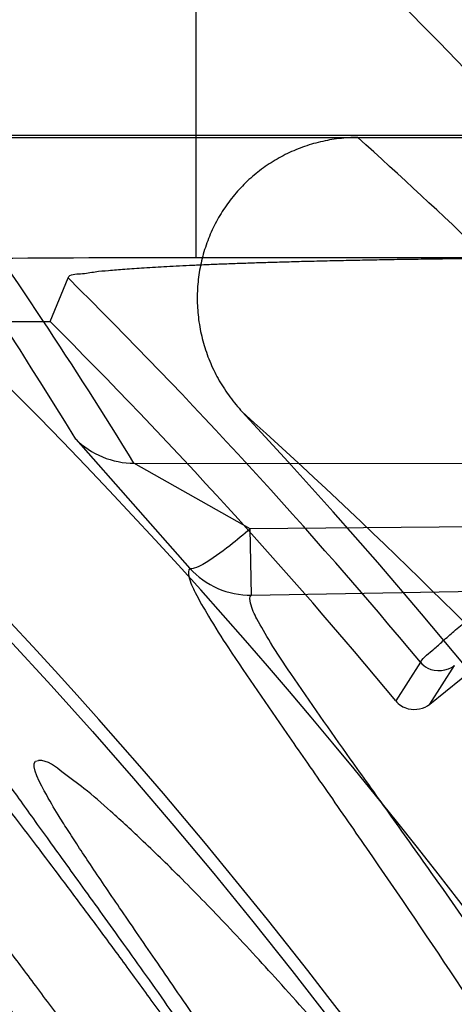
# Model space of a CAD drawing. Header units: millimetres. Extents: x 0 to 297, y 0 to 210.
# Tile 101 of 256: x 147.7399 to 147.7667, y 93.0715 to 93.1321. Entities that reach past the tile are written whole.
import ezdxf

# ---------------------------------------------------------------- set-up
doc = ezdxf.new("R2010")
doc.units = ezdxf.units.MM
doc.header["$LTSCALE"] = 16.335
doc.layers.get('0').update_dxf_attribs({"linetype": 'CONTINUOUS'})
for name, color, linetype in [('01_GLOBAL', 7, 'CONTINUOUS'), ('INTFCLR_1', 7, 'CONTINUOUS'), ('INTFCLR_144815', 7, 'CONTINUOUS')]:
    doc.layers.add(name, color=color, linetype=linetype)

msp = doc.modelspace()

# ---------------------------------------------------------------- linework, layer by layer
at = {"color": 7, "linetype": 'Continuous'}
msp.add_circle((148.2308034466, 92.1164639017), 1.9, dxfattribs=at)
at = {"color": 9, "linetype": 'Continuous'}
msp.add_arc((148.2308034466, 92.1164639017), 1.8756493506, 92.9674534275, 177.0325465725, dxfattribs=at)
at = {"layer": '01_GLOBAL', "color": 7, "linetype": 'Continuous'}
msp.add_circle((148.2308034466, 92.1164639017), 1.925, dxfattribs=at)
at = {"layer": 'INTFCLR_1', "color": 6, "linetype": 'Continuous'}
for radius in [0.3017258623, 0.2867456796]:
    msp.add_arc((147.5056636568, 92.8766036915), radius, 270, 90.00000002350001, dxfattribs=at)
at = {"layer": 'INTFCLR_1', "color": 9, "linetype": 'Continuous'}
for points, knots in [([(147.7739207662, 92.7833025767), (147.7745143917, 92.7849178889), (147.775677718, 92.78817961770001), (147.7778942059, 92.7947943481), (147.7814905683, 92.8066675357), (147.7848253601, 92.820603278), (147.7870274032, 92.8330582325), (147.787953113, 92.83941797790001), (147.7884308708, 92.8430963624), (147.7895335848, 92.8523310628), (147.7906793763, 92.8681102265), (147.7904956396, 92.88672685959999), (147.789629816, 92.89879125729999), (147.7890851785, 92.90436193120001), (147.7886841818, 92.9080669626), (147.7874452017, 92.918066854), (147.7846320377, 92.9340794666), (147.7805782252, 92.9497128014), (147.7776786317, 92.9589915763), (147.7765880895, 92.96231049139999), (147.7749290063, 92.96719941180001), (147.771186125, 92.9774204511), (147.7647225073, 92.99242174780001), (147.7573615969, 93.00659423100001), (147.7522300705, 93.01531748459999), (147.74983173, 93.0192005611), (147.748238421, 93.02173172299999), (147.7439293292, 93.0283886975), (147.7367086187, 93.03860548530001), (147.7266787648, 93.0510431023), (147.7181834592, 93.0603660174), (147.7122490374, 93.0663251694), (147.7089678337, 93.0694802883), (147.7044151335, 93.07373538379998), (147.6980427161, 93.0793069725), (147.691144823, 93.084712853), (147.6867712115, 93.0878231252), (147.6846401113, 93.08925308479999), (147.683241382, 93.0901520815), (147.6819885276, 93.09091746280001), (147.6808874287, 93.09154948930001), (147.6799491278, 93.09203983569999), (147.6791251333, 93.09242738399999), (147.6784918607, 93.0926304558), (147.6779419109, 93.0927747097), (147.6776450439, 93.0924128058), (147.6779068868, 93.09190500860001), (147.678285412, 93.09126392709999), (147.678982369, 93.0903782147), (147.6799093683, 93.0892868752), (147.68099579, 93.0880857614), (147.6821866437, 93.08680384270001), (147.6839471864, 93.0849402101), (147.6864529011, 93.0823207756), (147.6911298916, 93.0774130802), (147.696237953, 93.07190717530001), (147.7008912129, 93.0666447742), (147.7037675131, 93.0632984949), (147.7083927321, 93.0578052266), (147.7154736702, 93.0489031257), (147.7247566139, 93.03595157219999), (147.731475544, 93.0253784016), (147.7358745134, 93.0178524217), (147.7388592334, 93.01255911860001), (147.7440084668, 93.0028972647), (147.7508853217, 92.9883069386), (147.755629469, 92.9761424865), (147.7578360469, 92.9698354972)], [0, 0, 0, 0, 0.0103792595, 0.0208842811, 0.0420721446, 0.0851858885, 0.1071984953, 0.1183380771, 0.123943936, 0.1295693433, 0.1744299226, 0.2192388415, 0.2417237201, 0.2473597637, 0.2529962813, 0.2641993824, 0.3081295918, 0.3509327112, 0.3614952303, 0.3667582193, 0.3720021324, 0.3926323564, 0.4323913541, 0.4704239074, 0.4888657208, 0.4934194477, 0.497950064, 0.5069039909, 0.5412450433, 0.5733438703, 0.6032118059, 0.6172673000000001, 0.6240601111, 0.6306649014, 0.6548506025, 0.6750843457, 0.6834913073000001, 0.6872123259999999, 0.6905622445, 0.6935176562, 0.6960693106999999, 0.6982084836, 0.6999280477, 0.7014829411, 0.7024060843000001, 0.7029587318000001, 0.7038763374, 0.7054334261, 0.7076628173, 0.7105600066, 0.714112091, 0.7174145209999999, 0.7211168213, 0.7295725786, 0.7392778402, 0.7620040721, 0.7748640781, 0.7816422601, 0.7886165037, 0.8181744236, 0.8502177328, 0.884679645, 0.8936796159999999, 0.902792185, 0.9213283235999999, 0.9597006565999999, 1, 1, 1, 1]), ([(147.7625223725, 92.96940981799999), (147.7602715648, 92.9756905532), (147.7554316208, 92.9878044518), (147.748422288, 93.00232015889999), (147.7431752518, 93.01193021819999), (147.7401330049, 93.01719650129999), (147.7356466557, 93.02468820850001), (147.7287941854, 93.0352118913), (147.7193317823, 93.0480943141), (147.7121165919, 93.0569441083), (147.7074034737, 93.0624046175), (147.7044710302, 93.0657323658), (147.6997270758, 93.0709647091), (147.6945164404, 93.07644121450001), (147.6897554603, 93.0813083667), (147.68718556, 93.08392729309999), (147.6854149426, 93.0857479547), (147.6839124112, 93.08733178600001), (147.6827629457, 93.08852921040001), (147.680214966, 93.09160383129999), (147.6811764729, 93.0916036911)], [0, 0, 0, 0, 0.1351411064, 0.2639657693, 0.3262515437, 0.3568857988, 0.3871506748, 0.5031238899, 0.6110823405, 0.7107727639, 0.7343091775, 0.7571888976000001, 0.8006105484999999, 0.8773801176, 0.9101731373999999, 0.9387430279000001, 0.9512497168, 0.9624026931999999, 0.9805243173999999, 1, 1, 1, 1]), ([(147.6811764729, 93.0916036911), (147.6818287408, 93.0916035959), (147.6836257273, 93.09064726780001), (147.6857695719, 93.0894825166), (147.6878575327, 93.08815416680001), (147.690022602, 93.08673125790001), (147.6944669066, 93.0836295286), (147.7014777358, 93.0782474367), (147.7079605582, 93.07269628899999), (147.7125922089, 93.06845780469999), (147.7159282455, 93.06531718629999), (147.7219597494, 93.05938825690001), (147.730595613, 93.0501132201), (147.7407946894, 93.0377377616), (147.7481414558, 93.0275676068), (147.7525258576, 93.02094069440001), (147.75414614, 93.0184223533), (147.7565841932, 93.01456039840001), (147.7617989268, 93.0058880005), (147.7692817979, 92.99179533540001), (147.7758568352, 92.9768697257), (147.7796645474, 92.9666988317), (147.7813517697, 92.961835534), (147.7824604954, 92.9585349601), (147.7854073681, 92.94931094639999), (147.7895285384, 92.9337676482), (147.7923901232, 92.91783829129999), (147.7936501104, 92.9078915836), (147.7940578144, 92.90420708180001), (147.7946115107, 92.8986677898), (147.7954917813, 92.88667134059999), (147.7956786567, 92.8681563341), (147.7945135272, 92.85246501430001), (147.7933925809, 92.8432832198), (147.7929068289, 92.8396251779), (147.7919655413, 92.8333000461), (147.7897259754, 92.82091051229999), (147.7863346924, 92.80705067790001), (147.7826792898, 92.79524665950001), (147.7804259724, 92.7886688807), (147.7792433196, 92.78542534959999), (147.7786398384, 92.7838190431)], [0, 0, 0, 0, 0.0056084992, 0.016622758, 0.0214510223, 0.0268121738, 0.0389184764, 0.0680276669, 0.1027789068, 0.1122614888, 0.1220107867, 0.1421735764, 0.1849752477, 0.2309092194, 0.2799812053, 0.2927645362, 0.2992310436, 0.3057293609, 0.3320345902, 0.3862266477, 0.4428037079, 0.4721337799, 0.479586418, 0.4870651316, 0.5020714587, 0.5628449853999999, 0.6251697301, 0.6410581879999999, 0.6490513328, 0.6570434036, 0.6889243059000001, 0.7524504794, 0.8160576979, 0.8240355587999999, 0.8319861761, 0.8477866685, 0.8790166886, 0.9402183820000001, 0.9703167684, 0.9852456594, 1, 1, 1, 1])]:
    msp.add_open_spline(points, degree=3, knots=knots, dxfattribs=at)
at = {"layer": 'INTFCLR_1', "color": 6, "linetype": 'Continuous'}
for points, knots in [([(147.7024190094, 93.0916036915), (147.7018087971, 93.0916036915), (147.7029114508, 93.08950324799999), (147.7038583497, 93.08834455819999), (147.7054058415, 93.0863113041), (147.7073153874, 93.0840115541), (147.7097564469, 93.0810765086), (147.7126098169, 93.0776680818), (147.7156703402, 93.073960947), (147.7186923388, 93.0702356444), (147.721505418, 93.0666872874), (147.7240879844, 93.06335701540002), (147.7264364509, 93.0602594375), (147.7285589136, 93.05739951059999), (147.7304701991, 93.0547707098), (147.7321890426, 93.05236174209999), (147.7337330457, 93.05015870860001), (147.7351142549, 93.0481557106), (147.7363481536, 93.04633959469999), (147.7374498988, 93.04469533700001), (147.7384368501, 93.0432038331), (147.7393145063, 93.04186262), (147.740301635, 93.0403384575), (147.7413416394, 93.03871140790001), (147.7424164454, 93.0370044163), (147.7434051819, 93.03541431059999), (147.7444675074, 93.0336832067), (147.7454727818, 93.0320194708), (147.7463989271, 93.0304656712), (147.7472040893, 93.0291000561), (147.7480924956, 93.0275744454), (147.7490691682, 93.0258742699), (147.7501439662, 93.02397450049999), (147.7513258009, 93.02184928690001), (147.7526254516, 93.0194658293), (147.7540567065, 93.016782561), (147.7556293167, 93.01375936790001), (147.7573520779, 93.0103498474), (147.7592357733, 93.0064972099), (147.7612959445, 93.00212210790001), (147.7635459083, 92.9971289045), (147.7659975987, 92.99139551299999), (147.7686600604, 92.9847751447), (147.771540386, 92.9770580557), (147.7745995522, 92.96806700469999), (147.7776353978, 92.9580497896), (147.7804347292, 92.9474285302), (147.7828479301, 92.9366846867), (147.7848548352, 92.9259114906), (147.7864550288, 92.91515159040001), (147.7876568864, 92.9044033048), (147.7884643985, 92.8936919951), (147.7888848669, 92.883007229), (147.788923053, 92.8723658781), (147.7885832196, 92.8617581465), (147.7878679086, 92.85118540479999), (147.7867790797, 92.8406561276), (147.7853146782, 92.8301491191), (147.7834744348, 92.81967840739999), (147.7812492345, 92.80922126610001), (147.7786373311, 92.7987909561), (147.7756726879, 92.7885321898), (147.7725298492, 92.77894344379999), (147.7694333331, 92.7704309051), (147.7665578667, 92.7631606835), (147.763914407, 92.756913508), (147.7614912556, 92.751504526), (147.7592772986, 92.74679278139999), (147.7572566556, 92.7426627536), (147.7554148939, 92.7390284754), (147.7537381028, 92.7358200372), (147.7522167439, 92.7329849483), (147.7508394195, 92.7304773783), (147.7495919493, 92.72825221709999), (147.7484619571, 92.7262722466), (147.7474378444, 92.724505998), (147.7465123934, 92.7229325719), (147.7456788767, 92.7215330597), (147.7447260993, 92.71995062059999), (147.7436842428, 92.71824390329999), (147.7424549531, 92.71626272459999), (147.7413949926, 92.7145809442), (147.7404087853, 92.71303704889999), (147.7395314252, 92.7116777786), (147.7385421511, 92.7101629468), (147.7374297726, 92.7084808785), (147.7361816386, 92.706620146), (147.7347816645, 92.7045655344), (147.7332139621, 92.7023025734), (147.7314607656, 92.69981828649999), (147.7295082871, 92.69710583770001), (147.7273377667, 92.6941536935), (147.7249300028, 92.69095159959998), (147.7222786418, 92.6875081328), (147.7193828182, 92.6838337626), (147.7162651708, 92.67997262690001), (147.7130841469, 92.6761093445), (147.7101062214, 92.67254834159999), (147.7075479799, 92.66947614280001), (147.7055504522, 92.6670757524), (147.7039276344, 92.6649548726), (147.7029496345, 92.6637602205), (147.7017963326, 92.66160369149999), (147.7024190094, 92.66160369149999)], [0, 0, 0, 0, 0.0038604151, 0.0075016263, 0.0124785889, 0.0188917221, 0.0268498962, 0.0364677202, 0.04706947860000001, 0.0572444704, 0.0668187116, 0.0757144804, 0.08390538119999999, 0.0914099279, 0.098245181, 0.1044667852, 0.1101313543, 0.1152642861, 0.1198589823, 0.1240215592, 0.1277856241, 0.1311734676, 0.1341617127, 0.1392736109, 0.1433897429, 0.1469230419, 0.1511192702, 0.1562389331, 0.1592204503, 0.1625628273, 0.1662680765, 0.1703891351, 0.1749670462, 0.1800766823, 0.185772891, 0.1921413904, 0.1993155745, 0.2073310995, 0.2163076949, 0.2264451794, 0.2379233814, 0.250953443, 0.2658909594, 0.2830621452, 0.3030578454, 0.3259639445, 0.3492662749, 0.372530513, 0.3956109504, 0.4185782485, 0.4413347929, 0.4640172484, 0.48651927, 0.5089682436, 0.5313242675, 0.553647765, 0.5759939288, 0.5982772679, 0.6207473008, 0.6432362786, 0.6658996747, 0.6887559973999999, 0.7107777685, 0.7297237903, 0.7460531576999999, 0.7602331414, 0.7726347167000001, 0.7835467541, 0.7931663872, 0.8017211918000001, 0.8093215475, 0.8160683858, 0.8220758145, 0.8274205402, 0.8322066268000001, 0.8364980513, 0.8403368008, 0.8437547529, 0.8468031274, 0.8520223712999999, 0.8564046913, 0.8615533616, 0.8645986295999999, 0.8679945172, 0.8717882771, 0.8760445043, 0.8807522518, 0.8859628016, 0.8917731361, 0.8981681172, 0.9051985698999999, 0.9129160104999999, 0.9213486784, 0.9305434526, 0.9404096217, 0.9509435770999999, 0.9619432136, 0.9720502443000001, 0.9803711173, 0.9870628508, 0.9922716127, 0.99606073, 1, 1, 1, 1]), ([(147.7024190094, 92.66160369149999), (147.7031143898, 92.66160369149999), (147.7043203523, 92.6624163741), (147.7061744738, 92.6635325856), (147.7083002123, 92.66507723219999), (147.710928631, 92.6670898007), (147.7140582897, 92.6696593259), (147.7175074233, 92.6726544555), (147.7210070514, 92.6758564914), (147.724310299, 92.6790215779), (147.7273371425, 92.6820373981), (147.7300923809, 92.6848835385), (147.7325889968, 92.6875456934), (147.7348455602, 92.6900206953), (147.7368773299, 92.69230773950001), (147.7387011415, 92.69440843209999), (147.7403405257, 92.6963368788), (147.7418089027, 92.69809721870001), (147.74312239, 92.69969855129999), (147.7442950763, 92.7011505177), (147.7453447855, 92.7024683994), (147.7462981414, 92.7036803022), (147.7472372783, 92.7048876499), (147.7482377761, 92.70618954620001), (147.7492999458, 92.7075906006), (147.7503509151, 92.70899661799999), (147.7513832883, 92.71039607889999), (147.7524574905, 92.7118722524), (147.7536466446, 92.7135309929), (147.7549757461, 92.71541616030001), (147.7564609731, 92.7175638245), (147.7581179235, 92.7200131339), (147.7599603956, 92.72280467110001), (147.7620026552, 92.725988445), (147.7642665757, 92.7296344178), (147.7667734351, 92.73382309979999), (147.7695429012, 92.73865281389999), (147.7725956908, 92.7442536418), (147.7759494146, 92.7507780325), (147.7796263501, 92.7584542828), (147.7835547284, 92.7673916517), (147.7874822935, 92.777309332), (147.7911546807, 92.7877658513), (147.7944163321, 92.7983650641), (147.7972390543, 92.8090034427), (147.7996322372, 92.81966957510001), (147.8015947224, 92.830307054), (147.8031423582, 92.84094476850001), (147.8042785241, 92.8515373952), (147.8050140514, 92.86210180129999), (147.805355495, 92.8726275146), (147.8053083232, 92.8831163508), (147.8048760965, 92.8935745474), (147.8040611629, 92.9039954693), (147.8028633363, 92.9143835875), (147.8012816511, 92.9247373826), (147.799316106, 92.935041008), (147.7969588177, 92.94531754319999), (147.7942058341, 92.9555541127), (147.7910435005, 92.9657625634), (147.7874805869, 92.97589100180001), (147.7836594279, 92.98555735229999), (147.7798256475, 92.9943126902), (147.7762354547, 93.0018480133), (147.7729615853, 93.0082575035), (147.7699846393, 93.0137592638), (147.767284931, 93.01850609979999), (147.7648405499, 93.0226260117), (147.7626315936, 93.0262165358), (147.7606351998, 93.029359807), (147.7588346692, 93.032115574), (147.7572125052, 93.0345383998), (147.7557564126, 93.0366668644), (147.7544486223, 93.0385420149), (147.7532796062, 93.0401903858), (147.7522307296, 93.04164776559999), (147.7512884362, 93.0429399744), (147.7503875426, 93.0441606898), (147.749451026, 93.0454152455), (147.7484191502, 93.0467800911), (147.7473563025, 93.048166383), (147.7462900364, 93.04953808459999), (147.7452102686, 93.0509094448), (147.7440251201, 93.0523937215), (147.7427013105, 93.0540257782), (147.7412185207, 93.05582248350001), (147.7395625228, 93.05779146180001), (147.7377136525, 93.05994306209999), (147.7356554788, 93.0622827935), (147.733366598, 93.0648176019), (147.7308303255, 93.0675463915), (147.7280323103, 93.07046241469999), (147.7249547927, 93.0735545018), (147.7215984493, 93.0767954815), (147.7180191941, 93.0800963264), (147.7144644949, 93.08320501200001), (147.7112102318, 93.085894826), (147.7084715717, 93.08800309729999), (147.7062664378, 93.089614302), (147.7043599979, 93.09076625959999), (147.7031273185, 93.0916036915), (147.7024190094, 93.0916036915)], [0, 0, 0, 0, 0.0042187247, 0.0081401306, 0.0133978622, 0.0200459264, 0.0282638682, 0.0379443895, 0.0477615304, 0.05703690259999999, 0.0656973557, 0.0736821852, 0.0810680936, 0.0878383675, 0.0940009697, 0.0996271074, 0.1047154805, 0.1093563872, 0.1135342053, 0.1172803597, 0.1206792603, 0.1237557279, 0.1266349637, 0.1299589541, 0.1337168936, 0.1373013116, 0.1406085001, 0.1442672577, 0.148377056, 0.1529904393, 0.1582606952, 0.164218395, 0.1709303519, 0.1785521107, 0.1871652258, 0.1969659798, 0.2081658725, 0.2209392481, 0.2356613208, 0.2526660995, 0.2725685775, 0.2948769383, 0.3173640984, 0.3397873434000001, 0.3621386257, 0.3841211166, 0.4060891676, 0.4277469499, 0.4493218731, 0.470705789, 0.4919793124, 0.5131981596, 0.5343255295, 0.5554668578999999, 0.5765984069, 0.5977513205, 0.6189954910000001, 0.6402209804, 0.6617015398, 0.6832900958, 0.7050415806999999, 0.7268239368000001, 0.7463339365, 0.7630160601, 0.7774553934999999, 0.7899931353, 0.8009638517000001, 0.8105830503, 0.8190545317, 0.8265380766, 0.8331730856, 0.8390248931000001, 0.8442268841, 0.8488182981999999, 0.8528943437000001, 0.8564866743, 0.8597116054, 0.8625968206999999, 0.8656908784, 0.8692094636, 0.8729771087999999, 0.8762884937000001, 0.879749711, 0.8835661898, 0.8878115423, 0.8924986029, 0.8976989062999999, 0.9034198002, 0.9097088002, 0.9166034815, 0.9241390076, 0.9323094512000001, 0.9411199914, 0.9506041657, 0.9606137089, 0.9706541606, 0.9792553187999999, 0.9862062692, 0.9916647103, 0.9957028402, 1, 1, 1, 1])]:
    msp.add_open_spline(points, degree=3, knots=knots, dxfattribs=at)
at = {"layer": 'INTFCLR_144815', "color": 9, "linetype": 'Continuous'}
for p, q in [((147.7507665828, 93.14520498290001), (147.7507665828, 93.1174567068)), ((147.8432801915, 93.1249774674), (147.7229200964, 93.1249774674)), ((147.7433561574, 93.1062879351), (147.7503967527, 93.0983297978)), ((147.7469495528, 93.104807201), (147.87979146, 93.1047043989)), ((147.7541159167, 93.1007678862), (147.7469495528, 93.104807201)), ((147.8881147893, 93.101882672), (147.7541159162, 93.1007678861)), ((147.754187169, 93.0966868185), (147.7541159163, 93.1007678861)), ((147.7541871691, 93.0966868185), (147.8949290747, 93.09914405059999)), ((147.7646033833, 93.0925590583), (147.7630838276, 93.0901810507)), ((147.7651820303, 93.08997442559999), (147.7666975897, 93.092352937))]:
    msp.add_line(p, q, dxfattribs=at)
at = {"layer": 'INTFCLR_144815', "color": 6, "linetype": 'Continuous'}
for p, q in [((147.722975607, 93.1248555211), (147.8440893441, 93.1248555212)), ((147.76518203, 93.08997442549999), (147.8069884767, 93.1238286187)), ((147.7760989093, 93.1174567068), (147.7507665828, 93.1174567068)), ((147.7417742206, 93.1135261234), (147.7428827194, 93.11621508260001)), ((147.7351470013, 93.1135261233), (147.7417742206, 93.1135261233))]:
    msp.add_line(p, q, dxfattribs=at)
for radius in [0.3190566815, 0.3040475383]:
    msp.add_circle((147.5056636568, 92.8766036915), radius, dxfattribs=at)
for radius, start, end in [(0.4398395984, 313.9937911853, 154.5150993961), (0.391278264, 39.5878227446, 53.41217725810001), (0.2978344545, 25.6072723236, 64.3927276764), (0.2828253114, 27.0737153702, 62.92628462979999), (0.3344853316, 39.6819480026, 45.0983368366), (0.3391361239, 316.9838592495, 43.0161407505)]:
    msp.add_arc((147.5056636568, 92.8766036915), radius, start, end, dxfattribs=at)
at = {"layer": 'INTFCLR_144815', "color": 9, "linetype": 'Continuous'}
for centre, radius, start, end in [((147.5056654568, 92.8766045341), 0.3681088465, 16.8926739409, 54.09645665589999), ((147.5056636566, 92.8766036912), 0.3636235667, 39.83249369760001, 47.61905440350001), ((147.4953519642, 92.9550199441), 0.2904962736, 31.3807382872, 39.549526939), ((147.4952441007, 92.9501811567), 0.2954062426, 31.5629655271, 39.7106601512), ((147.5032587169, 92.8397254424), 0.3841922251, 41.6203156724, 47.9152908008), ((147.5056636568, 92.8766036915), 0.3371742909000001, 39.8280604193, 45.2874589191), ((147.5056636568, 92.87660369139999), 0.3298406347, 314.0862202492, 45.9137797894), ((147.5034586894, 92.82990196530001), 0.3740355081, 43.1339494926, 48.0227414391), ((147.5056636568, 92.8766036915), 0.3198467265, 314.0319604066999, 45.9680396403)]:
    msp.add_arc(centre, radius, start, end, dxfattribs=at)
at = {"layer": 'INTFCLR_144815', "color": 6, "linetype": 'Continuous'}
msp.add_ellipse((147.7507665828, 93.1135261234), major_axis=(0.075, 0), ratio=0.05240777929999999, start_param=1.5707963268, end_param=1.9733305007, dxfattribs=at)
for points, knots in [([(147.7287416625, 93.1087459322), (147.7288346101, 93.10897680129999), (147.7290670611, 93.1095542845), (147.7294247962, 93.1104453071), (147.7298413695, 93.1114841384), (147.7302959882, 93.1126196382), (147.7307225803, 93.11368756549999), (147.7311015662, 93.11463825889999), (147.7314137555, 93.1154225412), (147.7317441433, 93.11625366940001), (147.732092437, 93.11713104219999), (147.7324582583, 93.1180539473), (147.7328411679, 93.119021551), (147.7332406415, 93.12003295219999), (147.7336562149, 93.1210871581), (147.734087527, 93.12218306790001), (147.7345340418, 93.12331955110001), (147.7349950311, 93.1244953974), (147.7354698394, 93.12570918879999), (147.735957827, 93.12695929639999), (147.7364582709, 93.12824394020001), (147.7369704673, 93.12956128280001), (147.7374934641, 93.1309095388), (147.7380263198, 93.13228678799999), (147.7385682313, 93.1336909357), (147.7391186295, 93.1351196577), (147.7396764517, 93.13657066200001), (147.7402404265, 93.13804179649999), (147.7408095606, 93.1395306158), (147.7413830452, 93.1410346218), (147.7419602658, 93.1425510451), (147.7425396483, 93.14407751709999), (147.7431205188, 93.1456113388), (147.7437012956, 93.1471501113), (147.7440887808, 93.1481771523), (147.7442822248, 93.14869111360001)], [0, 0, 0, 0, 0.0174191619, 0.0435701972, 0.0672021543, 0.0957560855, 0.129178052, 0.1476902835, 0.16738834, 0.1882597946, 0.2102894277, 0.2334582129, 0.2577443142, 0.2831230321, 0.3095687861, 0.3370553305, 0.3655535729, 0.3950314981, 0.4254527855, 0.4567766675, 0.4889577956, 0.5219478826, 0.5557028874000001, 0.5901745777, 0.6253061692, 0.661045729, 0.6973359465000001, 0.7341096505, 0.771318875, 0.8088941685, 0.8467695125, 0.8848839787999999, 0.9231704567, 0.9615637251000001, 1, 1, 1, 1]), ([(147.7607553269, 93.1248555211), (147.760365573, 93.1248555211), (147.7595873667, 93.1248105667), (147.7584392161, 93.12460907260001), (147.7573274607, 93.1242774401), (147.7562663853, 93.12382092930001), (147.7552691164, 93.1232461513), (147.7543479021, 93.1225609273), (147.753513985, 93.1217741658), (147.752777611, 93.1208957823), (147.7521479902, 93.1199366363), (147.7516332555, 93.118908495), (147.7512403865, 93.11782399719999), (147.750975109, 93.1166966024), (147.7508417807, 93.11554055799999), (147.7508432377, 93.1143708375), (147.7509806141, 93.1132029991), (147.7512531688, 93.1120530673), (147.75165818, 93.110937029), (147.7521909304, 93.10987070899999), (147.7528445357, 93.1088695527), (147.7533549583, 93.10825534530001), (147.75362695, 93.10796383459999)], [0, 0, 0, 0, 0.0502623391, 0.1002586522, 0.150006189, 0.1995351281, 0.2488855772, 0.2981082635, 0.3472593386, 0.3963987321, 0.4455873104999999, 0.4948832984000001, 0.5443392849, 0.5940009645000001, 0.6439051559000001, 0.6940728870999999, 0.7445095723, 0.7952089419, 0.8461367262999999, 0.8972793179, 0.9485845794, 1, 1, 1, 1]), ([(147.7428827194, 93.11621508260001), (147.7429855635, 93.11646514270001), (147.7437592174, 93.1164303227), (147.744511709, 93.11660469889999), (147.745443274, 93.1166785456), (147.7464375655, 93.116766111), (147.7476361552, 93.11684587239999), (147.7487589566, 93.1169111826), (147.749764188, 93.11696262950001), (147.7506008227, 93.1170021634), (147.7514944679, 93.11704104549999), (147.752445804, 93.1170791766), (147.7534554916, 93.1171164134), (147.7545236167, 93.1171526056), (147.7556499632, 93.117187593), (147.7568337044, 93.1172212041), (147.758073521, 93.1172532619), (147.7593674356, 93.11728358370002), (147.7607129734, 93.1173119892), (147.7621071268, 93.1173383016), (147.7635463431, 93.11736235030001), (147.7650264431, 93.11738397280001), (147.7665427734, 93.1174030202), (147.7680902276, 93.1174193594), (147.7696634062, 93.11743287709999), (147.771256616, 93.11744348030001), (147.7728640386, 93.11745109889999), (147.7744797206, 93.11745568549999), (147.7755589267, 93.1174567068), (147.7760989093, 93.1174567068)], [0, 0, 0, 0, 0.0243695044, 0.0518994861, 0.0765438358, 0.1066184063, 0.142501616, 0.1845796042, 0.2080540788, 0.2332102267, 0.2600716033, 0.2886732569, 0.3190226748, 0.3511359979, 0.3849980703, 0.4205886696, 0.4578689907, 0.4967794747, 0.5372405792, 0.5791686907, 0.6224562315, 0.6669745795, 0.7125836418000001, 0.7591331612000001, 0.806453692, 0.8543787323, 0.9027316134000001, 0.9513315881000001, 1, 1, 1, 1]), ([(147.7646033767, 93.09255906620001), (147.7648165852, 93.0928805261), (147.7653435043, 93.0932656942), (147.7660268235, 93.0938992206), (147.7667124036, 93.09448747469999), (147.7675120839, 93.09517676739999), (147.7684320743, 93.0959584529), (147.7694630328, 93.0968292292), (147.7705947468, 93.09777881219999), (147.7718163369, 93.0987984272), (147.773120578, 93.099882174), (147.7745027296, 93.1010262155), (147.7759501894, 93.1022200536), (147.7774489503, 93.1034519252), (147.7789824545, 93.10470827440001), (147.7805444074, 93.1059843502), (147.7821339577, 93.10727945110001), (147.7832040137, 93.1081488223), (147.7837445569, 93.1085873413)], [0, 0, 0, 0, 0.0463435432, 0.07624407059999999, 0.1124437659, 0.1547166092, 0.2031380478, 0.2574651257, 0.3168532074, 0.3806250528, 0.4486352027, 0.5205836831, 0.5961850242, 0.6740545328, 0.7536656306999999, 0.8343592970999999, 0.9163749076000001, 1, 1, 1, 1]), ([(147.8077759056, 92.87660369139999), (147.8077759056, 92.87817500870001), (147.8077525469, 92.88131803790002), (147.8076474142, 92.88603238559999), (147.8074721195, 92.8907467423), (147.8072265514, 92.8954611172), (147.806910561, 92.9001754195), (147.806523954, 92.904889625), (147.8060665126, 92.90960350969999), (147.8055379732, 92.9143169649), (147.8049380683, 92.91902960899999), (147.8042664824, 92.923741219), (147.8035229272, 92.9284511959), (147.8027070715, 92.93315910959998), (147.8018186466, 92.93786409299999), (147.8008573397, 92.9425655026), (147.7998229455, 92.9472621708), (147.7987152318, 92.95195313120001), (147.7975341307, 92.9566368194), (147.7962795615, 92.96131189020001), (147.79495167, 92.965976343), (147.7935506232, 92.97062836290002), (147.7920768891, 92.97526542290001), (147.7905310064, 92.97988513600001), (147.7889138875, 92.98448439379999), (147.7872266, 92.9890601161), (147.7854706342, 92.99360858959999), (147.7836477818, 92.99812590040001), (147.7817603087, 93.00260760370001), (147.7798109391, 93.0070488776), (147.7778029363, 93.0114444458), (147.7757401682, 93.0157885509), (147.77362715, 93.0200749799), (147.771469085, 93.0242970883), (147.7692719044, 93.0284478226), (147.7670422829, 93.0325197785), (147.7647876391, 93.03650527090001), (147.7625161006, 93.0403964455), (147.7602364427, 93.04418540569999), (147.7579579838, 93.04786437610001), (147.7556904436, 93.05142588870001), (147.753443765, 93.05486297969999), (147.7512279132, 93.0581693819), (147.7490526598, 93.06133970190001), (147.7469273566, 93.0643695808), (147.7448607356, 93.06725579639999), (147.7428607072, 93.069996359), (147.7409342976, 93.07259041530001), (147.7390876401, 93.0750381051), (147.7373260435, 93.0773403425), (147.7356536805, 93.07949911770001), (147.7340734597, 93.0815175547), (147.7325868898, 93.0834000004), (147.7311945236, 93.0851514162), (147.7298962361, 93.08677702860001), (147.728691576, 93.08828191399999), (147.727579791, 93.08967101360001), (147.7265599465, 93.0909489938), (147.72563099, 93.0921203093), (147.7247919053, 93.09318871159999), (147.7240415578, 93.0941585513), (147.7233789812, 93.0950309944), (147.7228023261, 93.0958162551), (147.7223120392, 93.096495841), (147.7218077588, 93.09728362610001), (147.7213359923, 93.09785424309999), (147.7210071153, 93.09909758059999), (147.7213403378, 93.0991036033)], [0, 0, 0, 0, 0.0193233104, 0.0386508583, 0.0579871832, 0.0773361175, 0.09670245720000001, 0.1160893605, 0.1355016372, 0.1549417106, 0.174414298, 0.1939209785, 0.2134662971, 0.2330504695, 0.2526773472, 0.2723461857, 0.2920601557, 0.3118166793, 0.3316176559, 0.3514587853, 0.371340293, 0.3912557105, 0.4112029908, 0.4311730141, 0.4511607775, 0.4711544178, 0.4911445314, 0.5111169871, 0.5310562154, 0.5509444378, 0.5707608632, 0.5904818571, 0.6100808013, 0.6295279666, 0.6487906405, 0.6678329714, 0.6866163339, 0.7050996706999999, 0.7232399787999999, 0.7409930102, 0.7583142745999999, 0.7751600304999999, 0.7914883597, 0.8072603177, 0.8224409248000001, 0.8370001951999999, 0.8509135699, 0.8641629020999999, 0.8767346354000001, 0.8886194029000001, 0.8998117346, 0.9103161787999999, 0.9201431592, 0.929309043, 0.9378311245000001, 0.9457272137, 0.9530145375, 0.9597112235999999, 0.9658341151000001, 0.9713985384, 0.9764187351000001, 0.9809091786, 0.9848838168, 0.9883571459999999, 0.9913427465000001, 0.9959015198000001, 1, 1, 1, 1]), ([(147.7284687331, 92.65410377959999), (147.7281248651, 92.65411009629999), (147.7284667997, 92.6553861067), (147.7289335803, 92.6559818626), (147.7294381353, 92.656793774), (147.7299269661, 92.65749477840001), (147.7305020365, 92.6583039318), (147.731162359, 92.6592026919), (147.7319099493, 92.66020143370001), (147.7327456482, 92.66130133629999), (147.7336709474, 92.66250732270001), (147.7346879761, 92.6638247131), (147.7357985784, 92.6652591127), (147.7370029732, 92.6668144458), (147.7382990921, 92.66849222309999), (147.7396836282, 92.6702928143), (147.7411548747, 92.6722190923), (147.7427145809, 92.6742789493), (147.7443650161, 92.6764816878), (147.746103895, 92.67883130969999), (147.7479255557, 92.6813277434), (147.749823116, 92.6839695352), (147.7517910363, 92.68675738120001), (147.7538223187, 92.689690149), (147.7559091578, 92.6927656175), (147.7580430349, 92.6959804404), (147.760214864, 92.6993301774), (147.7624151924, 92.7028094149), (147.7646343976, 92.70641190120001), (147.7668628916, 92.71013072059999), (147.7690913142, 92.71395848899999), (147.7713106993, 92.7178875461), (147.7735126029, 92.7219101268), (147.7756891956, 92.72601851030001), (147.7778333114, 92.73020512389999), (147.7799384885, 92.73446266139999), (147.781998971, 92.73878415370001), (147.7840096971, 92.7431630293), (147.785966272, 92.7475931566), (147.7878649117, 92.7520688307), (147.7897023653, 92.75658470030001), (147.7914762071, 92.7611366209), (147.7931808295, 92.76571122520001), (147.7948144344, 92.7703031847), (147.7963777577, 92.7749136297), (147.7978725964, 92.77954824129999), (147.7992992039, 92.7842086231), (147.8006556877, 92.7888890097), (147.801941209, 92.79358669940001), (147.803154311, 92.79829575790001), (147.8042942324, 92.8030117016), (147.8053612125, 92.8077336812), (147.806355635, 92.81246156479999), (147.8072778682, 92.8171953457), (147.8081281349, 92.82193449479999), (147.8089065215, 92.8266777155), (147.8096131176, 92.831423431), (147.8102481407, 92.8361706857), (147.8108118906, 92.84091921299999), (147.8113046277, 92.8456686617), (147.8117265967, 92.8504187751), (147.8120780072, 92.8551692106), (147.8123590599, 92.8599199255), (147.812569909, 92.86467073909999), (147.8127106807, 92.8694216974), (147.8127814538, 92.87417265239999), (147.8127822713, 92.87892366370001), (147.8127131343, 92.88367460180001), (147.8125740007, 92.8884255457), (147.8123647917, 92.8931763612), (147.8120853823, 92.8979270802), (147.8117356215, 92.9026774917), (147.8113153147, 92.90742751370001), (147.8108242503, 92.91217686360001), (147.8102621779, 92.9169253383), (147.8096288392, 92.921672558), (147.8089239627, 92.9264180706), (147.8081472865, 92.93116125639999), (147.8072985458, 92.9359014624), (147.8063774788, 92.9406379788), (147.8053839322, 92.9453695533), (147.804317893, 92.950094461), (147.8031794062, 92.9548110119), (147.8019684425, 92.9595180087), (147.8006848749, 92.96421469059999), (147.7993287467, 92.9688997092), (147.7979004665, 92.97357066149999), (147.7964007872, 92.97822446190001), (147.7948306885, 92.98285783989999), (147.7931912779, 92.987467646), (147.7914839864, 92.9920503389), (147.7897106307, 92.9966019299), (147.7878734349, 93.00111803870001), (147.7859750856, 93.0055938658), (147.7840187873, 93.01002417), (147.7820083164, 93.01440325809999), (147.7799480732, 93.0187249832), (147.7778431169, 93.02298277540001), (147.7756991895, 93.02716968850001), (147.773522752, 93.0312784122), (147.7713209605, 93.0353013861), (147.7691016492, 93.0392308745), (147.7668732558, 93.0430591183), (147.7646447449, 93.04677845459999), (147.7624254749, 93.0503814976), (147.7602250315, 93.0538613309), (147.7580530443, 93.0572116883), (147.7559189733, 93.0604271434), (147.7538319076, 93.0635032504), (147.7518003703, 93.06643665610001), (147.7498321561, 93.0692251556), (147.7479341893, 93.0718677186), (147.7461124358, 93.07436445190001), (147.7443718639, 93.076716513), (147.7427164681, 93.07892596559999), (147.7411492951, 93.0809956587), (147.7396725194, 93.0829290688), (147.7382875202, 93.0847301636), (147.7369950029, 93.086403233), (147.7357951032, 93.08795275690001), (147.7346874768, 93.08938331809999), (147.7336714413, 93.09069941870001), (147.7327460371, 93.0919055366), (147.7319101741, 93.0930056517), (147.7311625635, 93.0940044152), (147.7305021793, 93.0949032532), (147.72992705, 93.09571248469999), (147.7294381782, 93.0964135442), (147.7289336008, 93.0972254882), (147.7284668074, 93.0978212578), (147.728124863, 93.0990972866), (147.7284687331, 93.0991036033)], [0, 0, 0, 0, 0.0021236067, 0.0044659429, 0.005996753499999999, 0.007775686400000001, 0.0098091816, 0.0121043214, 0.0146687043, 0.0175100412, 0.0206343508, 0.0240542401, 0.0277864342, 0.0318356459, 0.0362005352, 0.040877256, 0.0458603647, 0.0511668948, 0.0568307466, 0.06285557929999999, 0.0692156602, 0.07591263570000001, 0.0829392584, 0.09028590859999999, 0.0979403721, 0.1058876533, 0.114110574, 0.1225900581, 0.1313055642, 0.140235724, 0.1493588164, 0.1586532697, 0.1680981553, 0.1776734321, 0.1873601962, 0.1971407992, 0.2069991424, 0.2169205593, 0.2268918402, 0.236901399, 0.2469387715, 0.256994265, 0.2670652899, 0.2770813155, 0.2870874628, 0.2971238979, 0.3071487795, 0.3171804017, 0.3272115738, 0.3372204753, 0.347205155, 0.3571681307, 0.3671107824, 0.3770356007, 0.3869457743, 0.396839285, 0.4067137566, 0.4165706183, 0.4264117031, 0.436238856, 0.4460529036, 0.4558561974, 0.465649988, 0.4754369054, 0.4852183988, 0.4949970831, 0.5047743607, 0.514552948, 0.5243342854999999, 0.5341210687, 0.5439147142, 0.5537177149, 0.5635313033, 0.5733577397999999, 0.5831983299, 0.5930548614, 0.6029285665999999, 0.6128203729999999, 0.6227310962, 0.6326618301, 0.642613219, 0.6525827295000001, 0.6625684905, 0.6725713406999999, 0.6825918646, 0.692631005, 0.7026858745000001, 0.7127502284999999, 0.7228203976, 0.7328919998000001, 0.7429592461, 0.7530154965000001, 0.7630529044, 0.7730624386, 0.783033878, 0.7929554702, 0.8028140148, 0.8125949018, 0.8222819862, 0.8318577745, 0.8413032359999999, 0.8505983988, 0.8597223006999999, 0.868653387, 0.8773699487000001, 0.8858505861, 0.894074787, 0.9020233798, 0.9096791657, 0.9170272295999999, 0.9240552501, 0.9307537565, 0.9371162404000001, 0.9431389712, 0.9488208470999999, 0.9541629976, 0.959168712, 0.963842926, 0.9681919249, 0.9722229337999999, 0.9759438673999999, 0.9793632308, 0.9824892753, 0.9853304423, 0.9878949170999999, 0.9901903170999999, 0.992224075, 0.994003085, 0.9955339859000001, 0.9978763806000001, 1, 1, 1, 1]), ([(147.7646033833, 93.0925590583), (147.7647272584, 93.0924107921), (147.7653057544, 93.0919188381), (147.7662694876, 93.09200691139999), (147.7666975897, 93.092352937)], [0, 0, 0, 0, 0.259800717, 1, 1, 1, 1]), ([(147.7074681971, 93.0916036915), (147.7070375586, 93.0916036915), (147.7076723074, 93.09011703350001), (147.7083358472, 93.0892847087), (147.7093498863, 93.0878668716), (147.7106285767, 93.08627411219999), (147.7122364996, 93.0842911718), (147.7141604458, 93.08196461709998), (147.7164090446, 93.0792472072), (147.7190057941, 93.07608910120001), (147.721947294, 93.07245933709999), (147.725225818, 93.0683255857), (147.7288235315, 93.0636601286), (147.7326928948, 93.0584672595), (147.736796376, 93.0527337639), (147.7410592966, 93.0464979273), (147.745423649, 93.0397776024), (147.7498100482, 93.03263197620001), (147.7541573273, 93.0251029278), (147.7584000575, 93.0172542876), (147.7624915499, 93.0091318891), (147.766386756, 93.0007937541), (147.7700588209, 92.9922750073), (147.7734808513, 92.9836236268), (147.7766405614, 92.9748635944), (147.7795258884, 92.9660277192), (147.7821308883, 92.9571387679), (147.7844555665, 92.9482068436), (147.7864948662, 92.939264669), (147.788256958, 92.9302947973), (147.7897385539, 92.92133242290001), (147.79094633, 92.9123580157), (147.7918802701, 92.9033999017), (147.7925442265, 92.8944514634), (147.7929407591, 92.88552087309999), (147.7930286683, 92.87957398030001), (147.7930286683, 92.8766036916)], [0, 0, 0, 0, 0.0054582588, 0.0104886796, 0.0173326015, 0.0261201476, 0.0369214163, 0.0494932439, 0.0644526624, 0.0816039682, 0.1013229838, 0.1236661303, 0.1484759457, 0.1759938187, 0.2057431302, 0.2378352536, 0.2717270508, 0.3072978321, 0.3440954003, 0.3819077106, 0.4203669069, 0.459352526, 0.498537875, 0.5379266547, 0.5772553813, 0.6165531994, 0.6557211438, 0.6946413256, 0.7335171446, 0.7719534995, 0.810488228, 0.8486376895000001, 0.8867107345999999, 0.9246290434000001, 0.9623521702, 1, 1, 1, 1]), ([(147.7357237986, 93.0916036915), (147.7353758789, 93.0916036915), (147.7356994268, 93.09031299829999), (147.7361425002, 93.0896962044), (147.7366231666, 93.08886737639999), (147.7370888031, 93.0881506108), (147.737636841, 93.0873240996), (147.7382660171, 93.08640637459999), (147.7389780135, 93.08538740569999), (147.7397734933, 93.08426604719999), (147.740653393, 93.08303795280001), (147.7416183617, 93.0816995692), (147.742668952, 93.0802468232), (147.7438053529, 93.07867577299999), (147.7450274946, 93.076982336), (147.7463347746, 93.0751626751), (147.7477261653, 93.0732130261), (147.7491999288, 93.0711300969), (147.7507536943, 93.06891097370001), (147.7523842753, 93.0665534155), (147.7540876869, 93.06405588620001), (147.755859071, 93.0614177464), (147.7576927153, 93.05863933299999), (147.7595821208, 93.05572198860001), (147.7615200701, 93.0526681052), (147.7634987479, 93.04948109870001), (147.7655098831, 93.0461653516), (147.7675449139, 93.0427261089), (147.7695951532, 93.0391693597), (147.7716519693, 93.0355016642), (147.7737069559, 93.0317299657), (147.7757520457, 93.0278614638), (147.7777796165, 93.02390347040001), (147.7797825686, 93.0198632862), (147.7817543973, 93.01574804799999), (147.783689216, 93.01156464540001), (147.785581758, 93.0073196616), (147.7874273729, 93.0030193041), (147.7892219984, 92.99866937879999), (147.7909621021, 92.9942753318), (147.7926447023, 92.9898420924), (147.7942672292, 92.9853743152), (147.7958276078, 92.98087605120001), (147.7973240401, 92.9763512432), (147.7987551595, 92.9718031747), (147.8001197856, 92.9672351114), (147.8014170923, 92.9626496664), (147.8026463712, 92.958049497), (147.8038071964, 92.9534366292), (147.8048992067, 92.948813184), (147.8059222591, 92.944180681), (147.8068762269, 92.9395408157), (147.8077611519, 92.9348946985), (147.8085770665, 92.9302436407), (147.8093241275, 92.92558837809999), (147.8100024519, 92.92092994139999), (147.8106122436, 92.91626881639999), (147.8111536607, 92.9116057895), (147.8116269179, 92.90694109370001), (147.812032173, 92.9022753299), (147.8123696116, 92.897608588), (147.8126393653, 92.8929413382), (147.8128415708, 92.8882735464), (147.8129763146, 92.88360558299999), (147.8130436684, 92.8789373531), (147.8130436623, 92.8742691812), (147.8129762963, 92.8696009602), (147.8128415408, 92.8649330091), (147.812639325, 92.8602652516), (147.8123695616, 92.85559802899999), (147.8120321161, 92.85093134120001), (147.8116268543, 92.84626561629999), (147.8111535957, 92.84160099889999), (147.8106121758, 92.8369380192), (147.8100023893, 92.8322769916), (147.809324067, 92.8276186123), (147.8085770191, 92.82296346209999), (147.8077611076, 92.8183124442), (147.8068762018, 92.81366644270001), (147.8059222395, 92.80902661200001), (147.8048992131, 92.8043942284), (147.8038072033, 92.79977078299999), (147.8026464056, 92.79515801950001), (147.8014171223, 92.79055782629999), (147.8001198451, 92.7859724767), (147.7987552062, 92.7814043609), (147.7973241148, 92.7768563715), (147.7958276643, 92.77233149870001), (147.7942673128, 92.76783330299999), (147.7926447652, 92.76336546), (147.7909621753, 92.7589322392), (147.7892220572, 92.7545381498), (147.7874274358, 92.7501882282), (147.7855818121, 92.7458878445), (147.7836892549, 92.7416428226), (147.7817544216, 92.73745938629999), (147.7797825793, 92.7333441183), (147.7777796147, 92.7293039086), (147.7757520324, 92.7253458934), (147.7737069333, 92.7214773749), (147.7716519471, 92.71770567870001), (147.7695951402, 92.7140380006), (147.7675449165, 92.7104812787), (147.7655099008, 92.70704206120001), (147.763498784, 92.7037263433), (147.7615201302, 92.7005393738), (147.7595822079, 92.69748553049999), (147.7576928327, 92.6945682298), (147.7558592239, 92.6917898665), (147.7540878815, 92.68915178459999), (147.7523844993, 92.6866542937), (147.7507539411, 92.684296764), (147.7492001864, 92.68207765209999), (147.7477264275, 92.6799947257), (147.7463350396, 92.67804507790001), (147.7450277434, 92.6762253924), (147.7438055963, 92.6745319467), (147.7426691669, 92.6729608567), (147.7416185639, 92.67150809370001), (147.7406535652, 92.67016966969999), (147.7397736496, 92.6689415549), (147.7389781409, 92.6678201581), (147.7382661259, 92.6668011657), (147.7376369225, 92.6658834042), (147.7370888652, 92.6650568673), (147.7366232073, 92.664340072), (147.7361425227, 92.6635112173), (147.735699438, 92.66289440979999), (147.7353758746, 92.66160369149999), (147.7357237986, 92.66160369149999)], [0, 0, 0, 0, 0.0022415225, 0.0046949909, 0.0062948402, 0.0081515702, 0.0102713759, 0.0126610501, 0.0153273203, 0.0182777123, 0.0215194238, 0.0250604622, 0.0289080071, 0.0330699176, 0.0375525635, 0.0423627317, 0.0475050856, 0.0529841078, 0.05880161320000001, 0.0649581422, 0.07145189, 0.07827835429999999, 0.08543053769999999, 0.0928988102, 0.1006709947, 0.1087324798, 0.1170666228, 0.1256550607, 0.1344781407, 0.1435153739, 0.1527460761, 0.1621498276, 0.1717063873, 0.1813963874, 0.1912015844, 0.2011049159, 0.2110906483, 0.2211444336, 0.2312534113, 0.241406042, 0.2515916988, 0.2618021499, 0.2720286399, 0.2822654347, 0.2925056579, 0.3027455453, 0.312979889, 0.3232065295, 0.3334216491, 0.3436244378, 0.3538122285, 0.3639852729, 0.3741416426, 0.3842825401, 0.3944068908, 0.4045165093, 0.4146106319, 0.4246916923, 0.4347594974, 0.444816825, 0.4548636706, 0.4649030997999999, 0.474935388, 0.4849637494, 0.494988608, 0.5050132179, 0.5150380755, 0.5250663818, 0.5350986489, 0.5451379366, 0.5551847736, 0.565241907, 0.5753096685, 0.5853904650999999, 0.5954845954, 0.6055938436, 0.615718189, 0.6258587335, 0.636015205, 0.6461877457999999, 0.6563757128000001, 0.6665780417, 0.6767934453, 0.6870195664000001, 0.6972543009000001, 0.7074936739, 0.7177343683, 0.7279706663, 0.7381976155, 0.7484076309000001, 0.7585937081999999, 0.7687462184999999, 0.7788551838, 0.7889090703, 0.7988948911, 0.808798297, 0.8186035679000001, 0.82829363, 0.8378502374, 0.8472540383, 0.8564847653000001, 0.8655219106, 0.8743449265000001, 0.8829333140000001, 0.8912673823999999, 0.8993287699, 0.9071008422, 0.9145690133, 0.9217210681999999, 0.9285473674, 0.9350409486, 0.9411974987, 0.9470149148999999, 0.9524939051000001, 0.9576363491, 0.9624464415, 0.9669292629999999, 0.9710911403, 0.9749388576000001, 0.9784798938, 0.9817217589, 0.9846721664, 0.9873385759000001, 0.9897282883, 0.9918482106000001, 0.9937049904, 0.9953049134, 0.9977584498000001, 1, 1, 1, 1]), ([(147.7630838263, 93.09018106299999), (147.7632797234, 93.0899449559), (147.763957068, 93.0894976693), (147.7648318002, 93.089690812), (147.76518203, 93.08997442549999)], [0, 0, 0, 0, 0.4050309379, 1, 1, 1, 1]), ([(147.8136860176, 92.87660369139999), (147.8136860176, 92.8782804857), (147.8136600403, 92.8816344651), (147.8135431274, 92.88666501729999), (147.8133482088, 92.89169513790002), (147.8130751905, 92.89672457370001), (147.8127239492, 92.9017529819), (147.8122943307, 92.9067800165), (147.8117861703, 92.9118051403), (147.8111992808, 92.9168278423), (147.8105334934, 92.9218473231), (147.8097886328, 92.9268628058), (147.8089645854, 92.93187312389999), (147.8080612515, 92.9368771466), (147.8070786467, 92.9418732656), (147.8060168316, 92.9468598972), (147.804876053, 92.95183488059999), (147.8036566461, 92.9567960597), (147.8023592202, 92.9617406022), (147.8009845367, 92.96666563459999), (147.7995337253, 92.97156755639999), (147.7980081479, 92.97644266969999), (147.7964096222, 92.98128656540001), (147.7947403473, 92.9860945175), (147.7930030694, 92.99086114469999), (147.7912010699, 92.9955806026), (147.7893382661, 93.0002464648), (147.7874192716, 93.00485172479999), (147.7854494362, 93.00938884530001), (147.783434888, 93.01384978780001), (147.7813825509, 93.0182260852), (147.779300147, 93.02250892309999), (147.7771961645, 93.0266892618), (147.7750797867, 93.0307579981), (147.7729607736, 93.03470617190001), (147.7708493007, 93.03852519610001), (147.7687557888, 93.0422070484), (147.7666906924, 93.04574449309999), (147.7646642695, 93.0491312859), (147.762686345, 93.0523623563), (147.7607660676, 93.0554339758), (147.7589118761, 93.0583435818), (147.7571314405, 93.06108967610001), (147.7554316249, 93.0636717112), (147.7538179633, 93.06609072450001), (147.7522945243, 93.06834936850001), (147.7508639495, 93.0704517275), (147.749527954, 93.0724025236), (147.7482875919, 93.07420671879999), (147.7471433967, 93.07586935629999), (147.7460957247, 93.0773950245), (147.7451440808, 93.07878911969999), (147.744289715, 93.08005332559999), (147.7435275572, 93.0811998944), (147.7428718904, 93.0822063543), (147.7421312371, 93.08338835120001), (147.7415370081, 93.0843794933), (147.7404287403, 93.08650095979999), (147.7410646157, 93.0865120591)], [0, 0, 0, 0, 0.0222607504, 0.0445259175, 0.0667999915, 0.0890869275, 0.1113912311, 0.1337160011, 0.1560653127, 0.1784412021, 0.2008472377, 0.2232837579, 0.2457532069, 0.2682540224, 0.2907870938, 0.3133484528, 0.3359368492, 0.3585452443, 0.3811695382, 0.4037989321, 0.4264253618, 0.449034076, 0.4716120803, 0.4941403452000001, 0.5165983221, 0.5389621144, 0.56120409, 0.583292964, 0.605193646, 0.6268674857, 0.6482720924, 0.6693618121, 0.6900881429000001, 0.7104002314, 0.7302460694, 0.7495737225, 0.7683324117, 0.7864733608, 0.8039516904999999, 0.8207275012, 0.8367665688, 0.8520421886, 0.8665309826, 0.8802146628, 0.8930816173, 0.9051346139, 0.9163830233, 0.9268408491, 0.9365240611, 0.9454496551, 0.95363472, 0.9610964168, 0.9678511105, 0.9739142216, 0.9793007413, 0.9840264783, 0.9915569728, 1, 1, 1, 1]), ([(147.8284438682, 92.8766036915), (147.8284438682, 92.87979092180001), (147.8283441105, 92.88616878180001), (147.8278959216, 92.8957324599), (147.8271473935, 92.90529317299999), (147.8260969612, 92.9148483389), (147.8247420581, 92.9243943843), (147.823080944, 92.9339256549), (147.8211107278, 92.9434335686), (147.8188305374, 92.95290712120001), (147.8162395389, 92.9623313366), (147.8133404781, 92.97168751), (147.8101376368, 92.9809511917), (147.8066415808, 92.99009304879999), (147.8028667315, 92.9990760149), (147.7988373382, 93.00785824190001), (147.794584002, 93.0163887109), (147.7901506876, 93.0246114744), (147.7855911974, 93.0324652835), (147.7809694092, 93.0398874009), (147.7763583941, 93.0468189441), (147.7718346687, 93.0532073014), (147.7674746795, 93.05901366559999), (147.7633454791, 93.06421341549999), (147.7595065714, 93.06880252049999), (147.7559986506, 93.07278918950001), (147.7528503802, 93.0761974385), (147.7500765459, 93.0790546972), (147.7476814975, 93.08140269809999), (147.7456644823, 93.08325365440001), (147.7440163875, 93.084698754), (147.7425791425, 93.08573158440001), (147.7416296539, 93.0865219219), (147.7410646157, 93.0865120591)], [0, 0, 0, 0, 0.0408499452, 0.0817377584, 0.1226908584, 0.1637418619, 0.2049215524, 0.2462459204, 0.2877224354, 0.329349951, 0.3711123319, 0.4129705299, 0.4548685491, 0.4967167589, 0.5383929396, 0.579731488, 0.6205367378, 0.6605415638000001, 0.6994421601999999, 0.7369113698, 0.7725873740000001, 0.8061275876, 0.8372253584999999, 0.8656390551, 0.8912193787, 0.9139002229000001, 0.9336943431, 0.9506758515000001, 0.9649483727, 0.9766362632, 0.9858655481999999, 0.9927569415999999, 1, 1, 1, 1])]:
    msp.add_open_spline(points, degree=3, knots=knots, dxfattribs=at)
at = {"layer": 'INTFCLR_144815', "color": 9, "linetype": 'Continuous'}
msp.add_open_spline([(147.7433561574, 93.1062879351), (147.7442615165, 93.10536129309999), (147.7456541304, 93.10479232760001), (147.7469495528, 93.104807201)], degree=3, dxfattribs=at)
for points, knots in [([(147.7541159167, 93.1007678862), (147.7537027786, 93.1004134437), (147.7527734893, 93.0996402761), (147.7515992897, 93.09878217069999), (147.7507901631, 93.0983628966), (147.7504713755, 93.0982802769), (147.7503967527, 93.0983297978)], [0, 0, 0, 0, 0.3625663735, 0.8116909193, 0.9403481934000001, 1, 1, 1, 1]), ([(147.7503967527, 93.0983297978), (147.7502699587, 93.0982222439), (147.7503543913, 93.0975835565), (147.7507976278, 93.0966849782), (147.7516355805, 93.0951843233), (147.7535026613, 93.09230168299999), (147.7555302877, 93.0893705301), (147.7575204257, 93.0865137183), (147.7591591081, 93.0841641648), (147.762407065, 93.0794932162), (147.7674934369, 93.0720246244), (147.7721738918, 93.0647896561), (147.775472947, 93.05947430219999), (147.7778293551, 93.05560654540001), (147.7820856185, 93.0484104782), (147.78816525, 93.03742805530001), (147.7939951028, 93.02576471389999), (147.7979689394, 93.0170858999), (147.800242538, 93.01187456), (147.8036751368, 93.00373557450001), (147.8085611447, 92.9910420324), (147.8143285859, 92.97333743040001), (147.818442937, 92.9578552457), (147.8209195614, 92.94660942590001), (147.8222257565, 92.9399834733), (147.8240667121, 92.92984796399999), (147.8262781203, 92.91436760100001), (147.8273991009, 92.9004819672), (147.8277474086, 92.8934645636)], [0, 0, 0, 0, 0.0022439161, 0.0070120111, 0.0145616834, 0.0248857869, 0.0536624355, 0.0624935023, 0.07189207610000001, 0.0923184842, 0.1392770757, 0.19383471, 0.2085944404, 0.2237059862, 0.2549574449, 0.3214227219, 0.3930725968, 0.4308712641, 0.4502345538, 0.469804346, 0.5500822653, 0.6337070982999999, 0.7209882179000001, 0.7661541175, 0.7890968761, 0.8121288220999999, 0.9051772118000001, 1, 1, 1, 1]), ([(147.7503967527, 93.0983297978), (147.750869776, 93.0978077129), (147.7520525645, 93.09695588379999), (147.7534829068, 93.0966749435), (147.7541871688, 93.0966868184)], [0, 0, 0, 0, 0.5000497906, 1, 1, 1, 1]), ([(147.8328247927, 92.8933478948), (147.8324699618, 92.90031727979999), (147.8313310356, 92.9141090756), (147.8290847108, 92.92948083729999), (147.8272117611, 92.9395435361), (147.825886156, 92.94612390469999), (147.8233668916, 92.9572926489), (147.8191859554, 92.97266851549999), (147.8133201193, 92.99024548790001), (147.8083590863, 93.0028452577), (147.8048702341, 93.01092203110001), (147.8025599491, 93.01609584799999), (147.7985202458, 93.0247130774), (147.7925940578, 93.0362910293), (147.7864157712, 93.0471872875), (147.7820916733, 93.05432647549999), (147.7796958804, 93.05816319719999), (147.7763427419, 93.06343873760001), (147.7715825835, 93.07061546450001), (147.7664150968, 93.07802316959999), (147.7631130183, 93.0826539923), (147.7614464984, 93.08498341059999), (147.7594224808, 93.0878151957), (147.7573605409, 93.0907202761), (147.7554587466, 93.0935748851), (147.754605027, 93.0950620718), (147.7541506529, 93.095945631), (147.7540612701, 93.0965819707), (147.7541871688, 93.0966868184)], [0, 0, 0, 0, 0.0945441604, 0.1873460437, 0.2103231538, 0.2332131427, 0.2782846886, 0.3654193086, 0.4489587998, 0.529211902, 0.5487834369, 0.5681546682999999, 0.6059759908, 0.6777110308, 0.7443035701, 0.7756315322, 0.7907861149, 0.80558492, 0.8603198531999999, 0.9074428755, 0.9279435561, 0.9373780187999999, 0.9462430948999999, 0.9751197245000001, 0.985468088, 0.9930239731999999, 0.9977802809, 1, 1, 1, 1])]:
    msp.add_open_spline(points, degree=3, knots=knots, dxfattribs=at)

doc.saveas('drawing.dxf')
